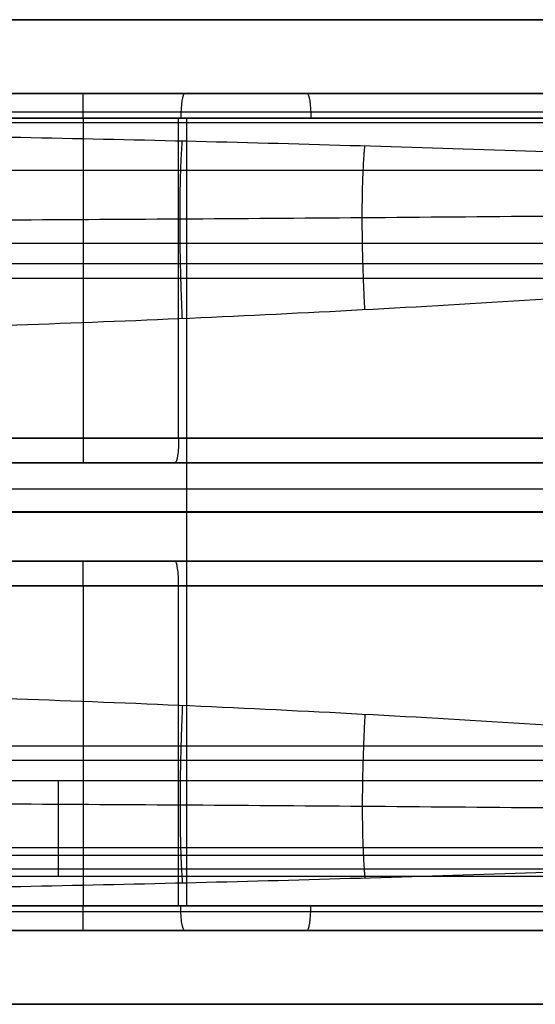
# Model space of a CAD drawing. Header units: centimetres. Extents: x -32 to 15, y -4 to 160.
# Tile 39 of 64: x 2.57 to 4.66, y -2 to 2. Entities that reach past the tile are written whole.
import ezdxf

# ---------------------------------------------------------------- set-up
doc = ezdxf.new("R2010")
doc.units = ezdxf.units.CM
doc.layers.add('Default', color=7, linetype='Continuous', true_color=0x000000)

# ---------------------------------------------------------------- blocks, each defined once
blk = doc.blocks.new('4255CRO')
at = {"layer": 'Default'}
for p, q in [((9.24239552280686, 20, -0.375), (100, 20, -0.375)), ((10.27835125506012, 17, 5.589767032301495), (63, 17, 5.589767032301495)), ((28.25, 17, -2.342201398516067), (28.25, 17, 16)), ((87.8675499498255, 16.25, -26.375), (-87.86755050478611, 16.25, -26.375)), ((28.25, 16, 17), (28.25, 2.999999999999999, 17)), ((32.12939491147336, 3, -2.772434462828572), (32.12939491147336, 16, -2.772434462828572)), ((32.45937945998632, -16, -5.958699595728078), (32.45937945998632, 16, -5.958699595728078)), ((90.5, 13.87788683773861, -23.62345501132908), (-73.0279077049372, 13.87788683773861, -23.62345501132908)), ((-67.28908914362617, 10.0916730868, -28.5), (60.99999999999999, 10.0916730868, -28.5)), ((-6.5, 9.5, 17), (63, 9.5, 17)), ((1.110696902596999, 9.500000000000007, -7.417300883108), (63.14809292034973, 9.500000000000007, 1.872431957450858)), ((63.14809292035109, 3, 1.87243195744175), (1.110696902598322, 3, -7.417300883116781)), ((-6.5, 2, 4.56518320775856), (63, 2, 4.56518320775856)), ((28.25, 2, 16), (28.25, 2, -2.342201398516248)), ((55.96789919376, 0.9342585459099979, -20.7), (-37.01712219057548, 0.9342585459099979, -20.7)), ((-100, 0, 20), (99.99999999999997, 0, 20)), ((-64.4, 0, -32), (64.4, 0, -32)), ((-36.00000000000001, 0, -28.5), (61.00000000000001, 0, -28.5)), ((-33.5, 3.552713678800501e-15, -16.7), (61.53011204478, 3.552713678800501e-15, -16.7)), ((62.99999999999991, 3.552713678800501e-15, -1.385422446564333), (1.584594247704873, 3.552713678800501e-15, -10.58201592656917)), ((-6.5, -2, 4.565183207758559), (63, -2, 4.565183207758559)), ((28.25, -2, 16), (28.25, -2, -2.342201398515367)), ((1.110696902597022, -3, -7.417300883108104), (63.14809292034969, -3, 1.872431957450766)), ((28.25, -3, 17), (28.25, -16, 17)), ((32.12939491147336, -16, -2.772434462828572), (32.12939491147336, -2.999999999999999, -2.772434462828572)), ((-6.5, -9.499999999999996, 17), (63, -9.499999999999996, 17)), ((1.110696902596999, -9.5, -7.417300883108), (63.14809292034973, -9.5, 1.872431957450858)), ((27.25, -14.79039004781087, -22.2547001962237), (27.25, -10.92372338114, -28.05470019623)), ((90.5, -13.63741897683, -23.984156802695), (-36, -13.63741897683, -23.984156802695)), ((55.96789919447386, -14.51303994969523, -20.86794970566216), (-36.99999999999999, -14.51303994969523, -20.86794970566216)), ((62.85190707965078, -16, -1.407598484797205), (1.584594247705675, -16.00000000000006, -10.58201592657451)), ((87.86754995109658, -16.25, -26.375), (-87.86754995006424, -16.25, -26.375)), ((10.27835125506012, -17, 5.5897670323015), (63, -17, 5.5897670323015)), ((28.25, -17, 16), (28.25, -17, -2.342201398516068)), ((9.24239552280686, -20, -0.375), (100, -20, -0.375))]:
    blk.add_line(p, q, dxfattribs=at)
at = {"layer": 'Default', "extrusion": (-1, 0, 0)}
for centre, start, end in [((-16, 16, -28.24999999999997), 90, 180), ((3, 16, -28.24999999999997), 90, 180), ((16, 16, -28.24999999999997), 0, 90)]:
    blk.add_arc(centre, 1, start, end, dxfattribs=at)
at = {"layer": 'Default', "extrusion": (0.9889734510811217, 0, 0.1480929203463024)}
blk.add_arc((16, -11.69999999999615, 30.97520604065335), 1, 1.526666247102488e-12, 90.00000000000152, dxfattribs=at)
at = {"layer": 'Default', "extrusion": (-0.988973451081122, 0, -0.1480929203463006)}
for centre, radius, start, end in [((-16, -6.500000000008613, -36.79309690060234), 1, 179.9999999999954, 269.9999999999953), ((-3, -6.500000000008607, -31.36454065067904), 0.999999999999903, 269.9999999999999, 0)]:
    blk.add_arc(centre, radius, start, end, dxfattribs=at)
at = {"layer": 'Default', "extrusion": (1, 0, 0)}
blk.add_arc((3, 16, 28.25), 1, 90, 180, dxfattribs=at)
at = {"layer": 'Default', "extrusion": (0.9889734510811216, 0, 0.1480929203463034)}
blk.add_arc((-3, -6.499999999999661, 31.3645406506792), 0.9999999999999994, 269.9999999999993, 0, dxfattribs=at)
at = {"layer": 'Default', "extrusion": (0.9889734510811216, 0, 0.1480929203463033)}
blk.add_arc((-16, -6.500000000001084, 36.79309690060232), 1, 180.0000000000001, 270.0000000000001, dxfattribs=at)
at = {"layer": 'Default', "extrusion": (-0.9889734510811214, 0, -0.148092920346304)}
blk.add_arc((16, -11.70000000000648, -30.97520604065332), 1, 359.9999999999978, 89.99999999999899, dxfattribs=at)
at = {"layer": 'Default'}
for points, degree in [([(100, 20, 20), (0, 20, 20), (-100, 20, 20)], 2), ([(-98.57265293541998, 20, -20.75), (0, 20, -20.75), (98.57265293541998, 20, -20.75)], 2), ([(-33.5, 17, -15.7), (14.015056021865, 17, -15.7), (61.53011204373, 17, -15.7)], 2), ([(-6.5, 17, 16), (28.25, 17, 16), (63, 17, 16)], 2), ([(1.732687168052, 17, -11.57098937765), (32.366343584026, 17, -6.983780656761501), (63, 17, -2.396571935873)], 2), ([(63, 17, 2.86140540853), (37.35, 17, -0.9795302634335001), (11.7, 17, -4.820465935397)], 2), ([(61.53011204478, 16, -16.7), (14.01505602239, 16, -16.7), (-33.5, 16, -16.7)], 2), ([(63, 16, 17), (28.25, 16, 17), (-6.5, 16, 17)], 2), ([(1.584594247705, 16, -10.58201592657), (32.2182506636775, 16, -5.994807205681), (62.85190707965, 16, -1.407598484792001)], 2), ([(63.14809292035, 16, 1.872431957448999), (37.49809292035, 16, -1.968503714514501), (11.84809292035, 16, -5.809439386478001)], 2), ([(-40.5, 15.82685684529, -20.7), (7.733949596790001, 15.82685684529, -20.7), (55.96789919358, 15.82685684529, -20.7)], 2), ([(-71.59688616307, 13.54747880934, -30.42878178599), (-69.29915558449, 13.67079018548, -30.24381472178), (-64.72662838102, 13.9042671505, -29.89359927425), (-57.97235105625, 14.21476876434, -29.42784685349), (-51.21630785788, 14.4912936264, -29.0130595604), (-44.43194924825, 14.73453452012, -28.64819821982), (-37.6323777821, 14.94367663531, -28.33448504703), (-30.83496940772, 15.1180810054, -28.0728784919), (-24.05759427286, 15.25746701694, -27.86379947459), (-17.30664994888, 15.36208478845, -27.70687281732), (-10.57301393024, 15.4324258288, -27.60136125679), (-3.842621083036, 15.46879631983, -27.54680552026), (2.899626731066, 15.47121007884, -27.54318488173), (9.661657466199, 15.43940540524, -27.59089189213), (16.4329738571, 15.37318191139, -27.69022713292), (23.19257072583, 15.27275659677, -27.84086510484), (29.91849126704, 15.13879963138, -28.04180055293), (36.59642538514, 14.9722584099, -28.29161238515), (43.2617901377, 14.77281387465, -28.59077918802), (50.00619349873, 14.53727499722, -28.94408750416), (56.91347845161, 14.26081339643, -29.35877990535), (64.0535217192, 13.93764925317, -29.84352612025), (69.04790918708, 13.68427456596, -30.22358815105), (71.59688629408, 13.54747887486, -30.42878168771)], 3), ([(-67.28942911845, 10.92372381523, -28.05469995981), (-3.144714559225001, 10.923723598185, -28.05470007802), (61, 10.92372338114, -28.05470019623)], 2), ([(-67.28908897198, 10.09117689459, -28.5), (-3.144544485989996, 10.091424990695, -28.5), (61, 10.0916730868, -28.5)], 2), ([(64.04761287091, 9.919345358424, -31.9999999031), (61.49951619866, 9.698811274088, -31.99999999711), (56.48846740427, 9.29213085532, -32.00000000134), (49.26814452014, 8.776740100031, -31.99999999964), (42.20557560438, 8.340652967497, -32.0000000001), (35.21806074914, 7.975182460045, -31.99999999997), (28.20389457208, 7.674442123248, -32.00000000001), (21.13286589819, 7.43858550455, -32), (14.03314081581, 7.269846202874, -32), (6.928338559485, 7.169247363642, -32), (-0.1586523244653, 7.136907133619, -32), (-7.22478700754, 7.172201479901, -32), (-14.28675358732, 7.274829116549, -32.00000000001), (-21.36073519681, 7.445140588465, -31.99999999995), (-28.46241736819, 7.684106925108, -32.0000000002), (-35.59041779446, 7.992529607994, -31.99999999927), (-42.7266570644, 8.370144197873, -32.00000000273), (-49.8516930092, 8.81590752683, -31.99999998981), (-56.93601845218, 9.32720162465, -32.00000003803), (-61.67636603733, 9.71432083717, -31.99999991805), (-64.04771699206, 9.919555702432, -31.99999997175)], 3), ([(-6.5, 3, 17), (28.25, 3, 17), (63, 3, 17)], 2), ([(1.110696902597, 3, -7.417300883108), (32.1293949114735, 3, -2.7724344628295), (63.14809292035, 3, 1.872431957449)], 2), ([(-6.5, 2, 16), (28.25, 2, 16), (63, 2, 16)], 2), ([(63, 2, 2.861405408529), (31.98130199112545, 2, -1.783461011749), (0.9626039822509, 2, -6.428327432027)], 2), ([(63, -2, 16), (28.25, -2, 16), (-6.5, -2, 16)], 2), ([(0.9626039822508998, -2, -6.428327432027), (31.98130199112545, -2, -1.783461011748), (63, -2, 2.861405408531)], 2), ([(63, -3, 17), (28.25, -3, 17), (-6.5, -3, 17)], 2), ([(63.14809292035, -3, 1.872431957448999), (32.1293949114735, -3, -2.772434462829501), (1.110696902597, -3, -7.417300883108)], 2), ([(-64.04767552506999, -9.919472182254, -31.99999995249), (-61.67624616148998, -9.714230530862, -31.99999989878), (-56.93607454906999, -9.327243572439, -32.00000004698), (-49.85167836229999, -8.815896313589, -31.99999998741), (-42.72666135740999, -8.370147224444, -32.00000000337), (-35.59041699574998, -7.992528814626, -31.9999999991), (-28.46241791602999, -7.684107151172, -32.00000000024), (-21.36073536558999, -7.445140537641, -31.99999999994), (-14.28675383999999, -7.274829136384, -32.00000000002), (-7.224787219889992, -7.172201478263, -32), (-0.1586525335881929, -7.136907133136, -32), (6.928338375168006, -7.169247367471, -32), (14.03314060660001, -7.269846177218, -31.99999999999), (21.13286584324, -7.438585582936, -32.00000000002), (28.20389400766, -7.674441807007, -31.99999999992), (35.21806215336, -7.975183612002, -32.0000000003), (42.20556972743, -8.340648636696, -31.99999999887), (49.26816587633, -8.776756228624, -32.00000000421), (56.48838717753, -9.292070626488, -31.99999998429), (61.49968874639, -9.698941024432, -32.00000003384), (64.04767372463, -9.919465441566, -31.99999993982)], 3), ([(61, -10.0916730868, -28.5), (12.5, -10.0916730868, -28.5), (-36, -10.0916730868, -28.5)], 2), ([(61, -10.92372338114, -28.05470019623), (12.5, -10.92372338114, -28.05470019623), (-36, -10.92372338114, -28.05470019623)], 2), ([(71.59688642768, -13.54747885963, -30.42878171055), (69.04790929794, -13.68427455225, -30.22358817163), (64.05352166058, -13.93764926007, -29.84352610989), (56.91347845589, -14.260813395, -29.3587799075), (50.00619348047, -14.53727499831, -28.94408750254), (43.26179011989, -14.77281387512, -28.59077918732), (36.5964253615, -14.97225841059, -28.29161238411), (29.91849123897, -15.138799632, -28.04180055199), (23.19257069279, -15.27275659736, -27.84086510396), (16.43297381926, -15.37318191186, -27.69022713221), (9.661657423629, -15.43940540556, -27.59089189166), (2.899626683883, -15.47121007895, -27.54318488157), (-3.842621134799, -15.46879631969, -27.54680552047), (-10.57301398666, -15.43242582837, -27.60136125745), (-17.30665001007, -15.36208478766, -27.7068728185), (-24.05759433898, -15.25746701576, -27.86379947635), (-30.83496947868, -15.11808100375, -28.07287849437), (-37.63237785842, -14.94367663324, -28.33448505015), (-44.43194932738, -14.73453451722, -28.64819822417), (-51.21630794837, -14.49129362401, -29.01305956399), (-57.97235112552, -14.21476875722, -29.42784686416), (-64.7266285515, -13.90426715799, -29.89359926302), (-69.29915552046, -13.67079015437, -30.24381476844), (-71.59688593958, -13.54747878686, -30.4287818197)], 3), ([(55.96789919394, -13.95833975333, -20.7), (9.48394959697, -13.9583397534, -20.7), (-37, -13.95833975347, -20.7)], 2), ([(-36, -14.79039004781, -22.25470019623), (9.983949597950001, -14.79039004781, -22.254700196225), (55.9678991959, -14.79039004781, -22.25470019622)], 2), ([(-33.5, -16, -16.7), (14.01505602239, -16, -16.7), (61.53011204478, -16, -16.7)], 2), ([(-6.5, -16, 17), (28.25, -16, 17), (63, -16, 17)], 2), ([(62.85190707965, -16, -1.407598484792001), (32.2182506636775, -16, -5.994807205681), (1.584594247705, -16, -10.58201592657)], 2), ([(11.84809292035, -16, -5.809439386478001), (37.49809292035, -16, -1.968503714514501), (63.14809292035, -16, 1.872431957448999)], 2), ([(-33.5, -17, -15.7), (14.01505602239, -17, -15.7), (61.53011204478, -17, -15.7)], 2), ([(63, -17, 16), (28.25, -17, 16), (-6.5, -17, 16)], 2), ([(63, -17, -2.396571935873), (32.366343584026, -17, -6.983780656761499), (1.732687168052, -17, -11.57098937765)], 2), ([(11.7, -17, -4.820465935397), (37.35, -17, -0.9795302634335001), (63, -17, 2.86140540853)], 2), ([(-100, -20, 20), (0, -20, 20), (100, -20, 20)], 2), ([(98.57265293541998, -20, -20.75), (0, -20, -20.75), (-98.57265293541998, -20, -20.75)], 2)]:
    blk.add_open_spline(points, degree=degree, dxfattribs=at)
for points, weights in [([(32.28068964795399, 7.852219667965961, -31.99999999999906), (32.15130048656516, 10.8184312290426, -32.00000030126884), (32.15142169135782, 13.43430723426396, -30.59853889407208), (32.28068959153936, 15.0781239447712, -28.13281408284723)], [1.061988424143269, 0.9784296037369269, 0.9793471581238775, 1.064741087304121]), ([(39.69679059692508, 8.212810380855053, -31.99999999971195), (39.55005699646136, 10.94817005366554, -32.00002316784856), (39.55016914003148, 13.36193576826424, -30.70709611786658), (39.69678694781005, 14.87806718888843, -28.43289921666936)], [1.062469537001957, 0.978426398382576, 0.9791835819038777, 1.064741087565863]), ([(32.28068962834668, -7.852220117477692, -31.99999999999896), (32.15130048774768, -10.81843148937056, -32.00000014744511), (32.15142169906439, -13.43430728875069, -30.59853877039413), (32.28068958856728, -15.07812390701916, -28.13281413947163)], [1.06198841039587, 0.9784296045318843, 0.9793471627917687, 1.064741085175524]), ([(39.69678951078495, -8.212830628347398, -31.9999999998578), (39.55005699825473, -10.94818297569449, -32.00001623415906), (39.55016956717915, -13.36194014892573, -30.70708951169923), (39.69678694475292, -14.87806715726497, -28.43289926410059)], [1.06246886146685, 0.9784264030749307, 0.9791838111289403, 1.064741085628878])]:
    blk.add_rational_spline(points, weights, degree=3, dxfattribs=at)
for points, knots in [([(-67.47085649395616, 12.23404464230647, -31.49623752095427), (-66.74997738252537, 12.22576046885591, -31.4819877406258), (-63.51624048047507, 12.18895349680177, -31.41920811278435), (-57.77622470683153, 12.12661497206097, -31.31678138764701), (-50.24227409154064, 12.05204310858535, -31.20013876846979), (-42.70684342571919, 11.98574522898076, -31.10076207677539), (-35.16726217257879, 11.92864511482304, -31.01820832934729), (-27.64154107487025, 11.88165695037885, -30.95225724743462), (-20.14112265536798, 11.84541880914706, -30.90255869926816), (-12.66470807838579, 11.82030846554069, -30.86869424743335), (-5.198722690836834, 11.80654329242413, -30.85032444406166), (2.274079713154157, 11.80427228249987, -30.84730684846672), (9.760372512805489, 11.81357981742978, -30.8596975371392), (17.25230834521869, 11.83438262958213, -30.88761757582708), (24.7288936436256, 11.86631709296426, -30.93109972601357), (32.17328258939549, 11.90876340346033, -30.99009841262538), (39.60728274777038, 11.9611526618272, -31.06488827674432), (47.09865243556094, 12.02331972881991, -31.15660571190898), (54.75298309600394, 12.09567879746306, -31.26768965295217), (61.5619322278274, 12.1672053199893, -31.38286419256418), (65.8312244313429, 12.2152026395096, -31.46382637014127), (67.47085532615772, 12.2340446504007, -31.49623743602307)], [5.507441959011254, 5.507441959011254, 5.507441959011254, 5.507441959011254, 7.682130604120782, 15.26176796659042, 22.81448071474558, 30.38491767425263, 37.95742719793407, 45.5127178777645, 53.03324253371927, 60.5231915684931, 68.00161250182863, 75.487846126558, 82.99709538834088, 90.51661198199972, 98.02208555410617, 105.4891612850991, 112.9174928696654, 120.3990100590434, 128.0477880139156, 135.9778824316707, 140.9241776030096, 140.9241776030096, 140.9241776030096, 140.9241776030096]), ([(67.47085144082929, -12.23404460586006, -31.49623735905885), (65.83122183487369, -12.21520261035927, -31.4638263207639), (61.56193095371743, -12.16720530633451, -31.38286417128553), (54.75298309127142, -12.095678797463, -31.26768965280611), (47.09865243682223, -12.0233197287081, -31.15660571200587), (39.60728274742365, -11.96115266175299, -31.06488827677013), (32.17328258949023, -11.90876340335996, -30.99009841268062), (24.72889364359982, -11.86631709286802, -30.93109972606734), (17.25230834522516, -11.8343826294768, -30.88761757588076), (9.760372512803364, -11.81357981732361, -30.85969753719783), (2.274079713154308, -11.80427228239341, -30.84730684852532), (-5.198722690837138, -11.80654329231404, -30.85032444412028), (-12.66470807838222, -11.82030846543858, -30.86869424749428), (-20.14112265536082, -11.84541880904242, -30.90255869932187), (-27.64154107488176, -11.8816569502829, -30.95225724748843), (-35.16726217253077, -11.92864511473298, -31.01820832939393), (-42.70684342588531, -11.98574522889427, -31.10076207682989), (-50.24227409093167, -12.05204310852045, -31.20013876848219), (-57.77622470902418, -12.12661497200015, -31.31678138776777), (-63.51624283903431, -12.18895352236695, -31.41920815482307), (-66.74998211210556, -12.22576052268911, -31.4819878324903), (-67.47086358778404, -12.23404472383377, -31.49623766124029)], [5.507440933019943, 5.507440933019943, 5.507440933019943, 5.507440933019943, 10.4537322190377, 18.3838266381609, 26.03260459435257, 33.51412178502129, 40.9424533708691, 48.40952910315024, 55.91500267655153, 63.43451927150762, 70.94376853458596, 78.43000216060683, 85.90842309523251, 93.39837213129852, 100.9188967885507, 108.4741874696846, 116.0466969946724, 123.6171339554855, 131.1698467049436, 138.7494840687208, 140.9241798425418, 140.9241798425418, 140.9241798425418, 140.9241798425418])]:
    blk.add_open_spline(points, degree=3, knots=knots, dxfattribs=at)
blk = doc.blocks.new('A4255NQ_ASM')
at = {"layer": 'Default'}
blk.add_blockref('4255CRO', (0, 0), dxfattribs=at)
blk = doc.blocks.new('F4265N_Q305_ASM')
at = {"layer": 'Default'}
blk.add_blockref('A4255NQ_ASM', (0, 0), dxfattribs=at)

msp = doc.modelspace()

# ---------------------------------------------------------------- block references
at = {"layer": 'Default', "xscale": 0.1, "yscale": 0.1, "zscale": 0.1}
msp.add_blockref('F4265N_Q305_ASM', (0, 0), dxfattribs=at)

doc.saveas('drawing.dxf')
